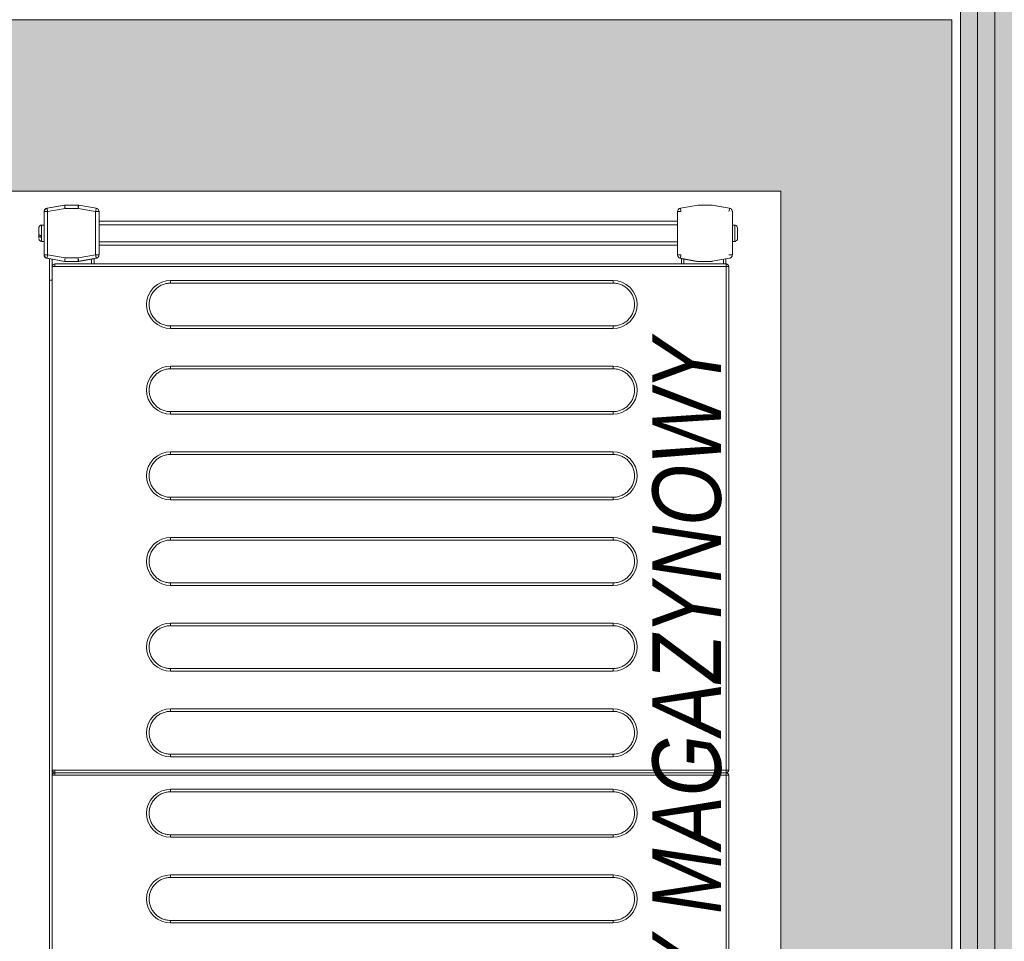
# Model space of a CAD drawing. Header units: millimetres. Extents: x -19278 to 18011, y -32369 to 41467.
# Tile 52 of 64: x -3901 to -3326, y 4108 to 4646. Entities that reach past the tile are written whole.
import ezdxf
from ezdxf.xclip import XClip

# ---------------------------------------------------------------- set-up
doc = ezdxf.new("R2010")
doc.units = ezdxf.units.MM
doc.header["$MEASUREMENT"] = 0
doc.header["$XCLIPFRAME"] = 0
doc.layers.add('2D - Rysunki i Obrazki', color=7, linetype='Continuous')
doc.layers.add('PT.A.01_1_Ściany wewnętrzne', color=7, linetype='Continuous')
for name, color, linetype, lineweight in [('PT.A.01_1_Wnętrze - umeblowanie_Nr_pióra__101_Nr_pióra__252', 252, 'Continuous', 18), ('PT.A.01_1_Wnętrze - umeblowanie_Nr_pióra__1_Nr_pióra__7', 7, 'Continuous', 18), ('PT.A.01_1_Wnętrze - umeblowanie_Nr_pióra__201_Nr_pióra__7', 7, 'Continuous', 18), ('PT.A.01_1_Ściany wewnętrzne_Nr_pióra__1_Nr_pióra__7', 7, 'Continuous', 18), ('PT.A.01_1_Ściany wewnętrzne_Nr_pióra__41_Nr_pióra__7', 7, 'Continuous', 18)]:
    doc.layers.add(name, color=color, linetype=linetype, lineweight=lineweight)
doc.layers.add('PT.A.01_1_Ściany wewnętrzne_Nr_pióra__70_Nr_pióra__3', color=7, linetype='Continuous', lineweight=18, true_color=0x00bfbf)
doc.styles.add('GENERATED_STYLE_6', font='txt')

# ---------------------------------------------------------------- blocks, each defined once
blk = doc.blocks.new('Rysunek_1_1', base_point=(2114.36, 3072.6))
at = {"layer": 'PT.A.01_1_Wnętrze - umeblowanie_Nr_pióra__101_Nr_pióra__252', "linetype": 'Continuous'}
for points in [[(-4456.37, 4545.51), (-3456.37, 4545.51), (-3356.37, 4645.51), (-4556.37, 4645.51)], [(-3456.37, 3145.51), (-3356.37, 3045.51), (-3356.37, 4645.51), (-3456.37, 4545.51)]]:
    blk.add_hatch(color=256, dxfattribs=at).paths.add_polyline_path(points)
at = {"layer": 'PT.A.01_1_Ściany wewnętrzne', "linetype": 'Continuous', "lineweight": 0, "true_color": 0xffffff}
for points in [[(-3351.37, 4662.18), (-3351.37, 3029.51), (-3341.37, 3029.51), (-3341.37, 4662.18)], [(-3341.37, 4662.18), (-3341.37, 3029.51), (-3331.37, 3029.51), (-3331.37, 4662.18)], [(-3271.37, 3029.51), (-3271.37, 4662.18), (-3331.37, 4662.18), (-3331.37, 3029.51)]]:
    blk.add_hatch(color=7, dxfattribs=at).paths.add_polyline_path(points)
at = {"layer": 'PT.A.01_1_Wnętrze - umeblowanie_Nr_pióra__201_Nr_pióra__7', "linetype": 'Continuous'}
for p, q in [((-3884.95, 4535.61), (-3874.6, 4537.44)), ((-3884.95, 4535.61), (-3874.6, 4537.44)), ((-3884.86, 4535.61), (-3874.51, 4537.44)), ((-3884.86, 4535.61), (-3874.51, 4537.44)), ((-3874.6, 4537.44), (-3866.6, 4537.44)), ((-3874.6, 4537.44), (-3866.6, 4537.44)), ((-3874.51, 4537.44), (-3866.69, 4537.44)), ((-3874.51, 4537.44), (-3866.69, 4537.44)), ((-3866.69, 4537.44), (-3866.69, 4535.44)), ((-3866.69, 4537.44), (-3866.69, 4535.44)), ((-3866.6, 4537.44), (-3866.59, 4537.43)), ((-3866.6, 4537.44), (-3866.59, 4537.43)), ((-3866.34, 4537.41), (-3856.17, 4535.61)), ((-3866.34, 4537.41), (-3856.17, 4535.61)), ((-3514.95, 4535.61), (-3504.6, 4537.44)), ((-3504.6, 4537.44), (-3514.95, 4535.61)), ((-3514.95, 4535.61), (-3504.6, 4537.44)), ((-3504.6, 4537.44), (-3514.95, 4535.61)), ((-3504.6, 4537.44), (-3496.78, 4537.44)), ((-3496.6, 4537.44), (-3504.6, 4537.44)), ((-3504.6, 4537.44), (-3496.78, 4537.44)), ((-3496.6, 4537.44), (-3504.6, 4537.44)), ((-3486.25, 4535.61), (-3496.6, 4537.44)), ((-3486.25, 4535.61), (-3496.6, 4537.44)), ((-3496.43, 4537.41), (-3486.25, 4535.61)), ((-3496.43, 4537.41), (-3486.25, 4535.61)), ((-3886.6, 4508.4), (-3886.6, 4533.64)), ((-3886.6, 4508.4), (-3886.6, 4533.64)), ((-3886.51, 4533.64), (-3884.51, 4533.64)), ((-3886.51, 4508.4), (-3886.51, 4533.64)), ((-3886.51, 4533.64), (-3884.51, 4533.64)), ((-3886.51, 4508.4), (-3886.51, 4533.64)), ((-3884.51, 4533.64), (-3874.34, 4535.44)), ((-3884.51, 4533.64), (-3874.34, 4535.44)), ((-3884.51, 4508.4), (-3884.51, 4533.64)), ((-3884.51, 4508.4), (-3884.51, 4533.64)), ((-3874.34, 4535.44), (-3866.69, 4535.44)), ((-3874.34, 4535.44), (-3866.69, 4535.44)), ((-3866.69, 4535.44), (-3856.51, 4533.64)), ((-3866.69, 4535.44), (-3856.51, 4533.64)), ((-3856.51, 4533.64), (-3856.51, 4508.4)), ((-3856.51, 4533.64), (-3854.51, 4533.64)), ((-3856.51, 4533.64), (-3856.51, 4508.4)), ((-3856.51, 4533.64), (-3854.51, 4533.64)), ((-3854.51, 4533.64), (-3854.51, 4508.4)), ((-3854.51, 4533.64), (-3854.51, 4508.4)), ((-3516.6, 4533.64), (-3514.6, 4533.64)), ((-3516.6, 4508.4), (-3516.6, 4533.64)), ((-3516.6, 4533.64), (-3514.6, 4533.64)), ((-3516.6, 4508.4), (-3516.6, 4533.64)), ((-3484.6, 4533.64), (-3484.6, 4508.4)), ((-3484.6, 4533.64), (-3484.6, 4508.4)), ((-3854.51, 4528.02), (-3516.6, 4528.02)), ((-3854.51, 4528.02), (-3516.6, 4528.02)), ((-3854.51, 4526.02), (-3516.6, 4526.02)), ((-3889.6, 4520.18), (-3889.6, 4519.25)), ((-3889.6, 4520.18), (-3889.6, 4519.25)), ((-3888.1, 4525.77), (-3886.6, 4525.77)), ((-3888.1, 4516.27), (-3888.1, 4525.77)), ((-3888.1, 4525.77), (-3886.6, 4525.77)), ((-3888.1, 4516.27), (-3888.1, 4525.77)), ((-3484.6, 4525.77), (-3483.1, 4525.77)), ((-3484.6, 4525.77), (-3483.1, 4525.77)), ((-3483.1, 4525.77), (-3483.1, 4516.27)), ((-3483.1, 4525.77), (-3483.1, 4516.27)), ((-3482.8, 4525.74), (-3482.8, 4525.7)), ((-3482.8, 4525.74), (-3482.8, 4525.7)), ((-3888.4, 4518.68), (-3888.4, 4519.79)), ((-3888.4, 4518.68), (-3888.4, 4519.79)), ((-3886.6, 4516.27), (-3888.1, 4516.27)), ((-3886.6, 4516.27), (-3888.1, 4516.27)), ((-3854.51, 4516.02), (-3516.6, 4516.02)), ((-3483.1, 4516.27), (-3484.6, 4516.27)), ((-3483.1, 4516.27), (-3484.6, 4516.27)), ((-3482.8, 4516.34), (-3482.8, 4516.3)), ((-3482.8, 4516.34), (-3482.8, 4516.3)), ((-3854.51, 4514.02), (-3516.6, 4514.02)), ((-3854.51, 4514.02), (-3516.6, 4514.02)), ((-3884.51, 4508.4), (-3886.51, 4508.4)), ((-3884.51, 4508.4), (-3886.51, 4508.4)), ((-3874.6, 4504.6), (-3884.95, 4506.43)), ((-3874.6, 4504.6), (-3884.95, 4506.43)), ((-3874.51, 4504.6), (-3884.86, 4506.43)), ((-3874.51, 4504.6), (-3884.86, 4506.43)), ((-3874.34, 4506.6), (-3884.51, 4508.4)), ((-3874.34, 4506.6), (-3884.51, 4508.4)), ((-3883.35, 4493.6), (-3883.35, 4506.15)), ((-3883.35, 4493.6), (-3883.35, 4506.15)), ((-3881.85, 4493.6), (-3881.85, 4505.88)), ((-3881.85, 4493.6), (-3881.85, 4505.88)), ((-3880.25, 4503.1), (-3488.25, 4503.1)), ((-3880.25, 4501.6), (-3880.25, 4503.1)), ((-3880.25, 4503.1), (-3488.25, 4503.1)), ((-3880.25, 4501.6), (-3880.25, 4503.1)), ((-3874.51, 4504.6), (-3874.6, 4504.6)), ((-3874.51, 4504.6), (-3874.6, 4504.6)), ((-3866.69, 4504.6), (-3874.51, 4504.6)), ((-3866.69, 4504.6), (-3874.51, 4504.6)), ((-3866.69, 4506.6), (-3874.34, 4506.6)), ((-3866.69, 4506.6), (-3874.34, 4506.6)), ((-3856.51, 4508.4), (-3866.69, 4506.6)), ((-3856.51, 4508.4), (-3866.69, 4506.6)), ((-3866.69, 4506.6), (-3866.69, 4504.6)), ((-3866.69, 4506.6), (-3866.69, 4504.6)), ((-3866.6, 4504.6), (-3866.69, 4504.6)), ((-3866.6, 4504.6), (-3866.69, 4504.6)), ((-3866.59, 4504.61), (-3866.6, 4504.6)), ((-3866.59, 4504.61), (-3866.6, 4504.6)), ((-3866.6, 4504.6), (-3866.35, 4504.6)), ((-3866.6, 4504.6), (-3866.35, 4504.6)), ((-3866.35, 4504.6), (-3858.85, 4505.93)), ((-3866.35, 4504.6), (-3858.85, 4505.93)), ((-3856.17, 4506.43), (-3866.34, 4504.63)), ((-3856.17, 4506.43), (-3866.34, 4504.63)), ((-3858.85, 4503.1), (-3858.85, 4505.93)), ((-3858.85, 4503.1), (-3858.85, 4505.93)), ((-3857.35, 4503.1), (-3857.35, 4506.19)), ((-3857.35, 4503.1), (-3857.35, 4506.19)), ((-3854.51, 4508.4), (-3856.51, 4508.4)), ((-3854.51, 4508.4), (-3856.51, 4508.4)), ((-3514.6, 4508.4), (-3516.6, 4508.4)), ((-3514.6, 4508.4), (-3516.6, 4508.4)), ((-3504.6, 4504.6), (-3514.95, 4506.43)), ((-3504.6, 4504.6), (-3514.95, 4506.43)), ((-3514.35, 4503.1), (-3514.35, 4506.19)), ((-3514.35, 4503.1), (-3514.35, 4506.19)), ((-3512.85, 4505.93), (-3505.35, 4504.6)), ((-3512.85, 4503.1), (-3512.85, 4505.93)), ((-3512.85, 4505.93), (-3505.35, 4504.6)), ((-3512.85, 4503.1), (-3512.85, 4505.93)), ((-3505.35, 4504.6), (-3504.6, 4504.6)), ((-3505.35, 4504.6), (-3504.6, 4504.6)), ((-3496.78, 4504.6), (-3504.6, 4504.6)), ((-3496.78, 4504.6), (-3504.6, 4504.6)), ((-3496.78, 4504.6), (-3496.6, 4504.6)), ((-3496.78, 4504.6), (-3496.6, 4504.6)), ((-3496.6, 4504.6), (-3496.43, 4504.63)), ((-3496.6, 4504.6), (-3496.43, 4504.63)), ((-3486.25, 4506.43), (-3496.43, 4504.63)), ((-3486.25, 4506.43), (-3496.43, 4504.63)), ((-3489.85, 4503.1), (-3489.85, 4505.79)), ((-3489.85, 4503.1), (-3489.85, 4505.79)), ((-3488.35, 4503.1), (-3488.35, 4506.06)), ((-3488.35, 4503.1), (-3488.35, 4506.06)), ((-3488.25, 4503.1), (-3488.25, 4501.6)), ((-3488.25, 4503.1), (-3488.25, 4501.6)), ((-3484.6, 4508.4), (-3486.6, 4508.4)), ((-3881.75, 4501.6), (-3881.72, 4501.6)), ((-3881.75, 4501.6), (-3881.72, 4501.6)), ((-3881.72, 4501.6), (-3880.25, 4501.6)), ((-3881.72, 4501.6), (-3880.25, 4501.6)), ((-3880.25, 4501.6), (-3488.25, 4501.6)), ((-3880.25, 4501.6), (-3488.25, 4501.6)), ((-3488.25, 4501.6), (-3488.25, 4207.6)), ((-3487.19, 4501.6), (-3488.25, 4501.6)), ((-3488.25, 4501.6), (-3488.25, 4207.6)), ((-3487.19, 4501.6), (-3488.25, 4501.6)), ((-3486.75, 4501.6), (-3487.19, 4501.6)), ((-3486.75, 4501.6), (-3487.19, 4501.6)), ((-3486.75, 4501.6), (-3486.75, 4207.6)), ((-3486.75, 4501.6), (-3486.75, 4207.6)), ((-3881.85, 4493.6), (-3883.35, 4493.6)), ((-3883.35, 4493.6), (-3883.35, 3621.6)), ((-3881.85, 4493.6), (-3883.35, 4493.6)), ((-3881.75, 4493.6), (-3881.85, 4493.6)), ((-3881.85, 4493.6), (-3881.85, 3621.6)), ((-3881.75, 4493.6), (-3881.85, 4493.6)), ((-3554.25, 4493.4), (-3812.75, 4493.4)), ((-3812.75, 4493.4), (-3812.75, 4491.9)), ((-3554.25, 4493.4), (-3812.75, 4493.4)), ((-3812.75, 4493.4), (-3812.75, 4491.9)), ((-3554.25, 4491.9), (-3812.75, 4491.9)), ((-3554.25, 4491.9), (-3812.75, 4491.9)), ((-3554.25, 4493.4), (-3554.25, 4491.9)), ((-3554.25, 4493.4), (-3554.25, 4491.9)), ((-3812.75, 4466.9), (-3554.25, 4466.9)), ((-3812.75, 4466.9), (-3812.75, 4465.4)), ((-3812.75, 4466.9), (-3554.25, 4466.9)), ((-3812.75, 4466.9), (-3812.75, 4465.4)), ((-3812.75, 4465.4), (-3554.25, 4465.4)), ((-3812.75, 4465.4), (-3554.25, 4465.4)), ((-3554.25, 4465.4), (-3554.25, 4466.9)), ((-3554.25, 4465.4), (-3554.25, 4466.9)), ((-3554.25, 4443.4), (-3812.75, 4443.4)), ((-3812.75, 4443.4), (-3812.75, 4441.9)), ((-3554.25, 4443.4), (-3812.75, 4443.4)), ((-3812.75, 4443.4), (-3812.75, 4441.9)), ((-3554.25, 4441.9), (-3812.75, 4441.9)), ((-3554.25, 4441.9), (-3812.75, 4441.9)), ((-3554.25, 4443.4), (-3554.25, 4441.9)), ((-3554.25, 4443.4), (-3554.25, 4441.9)), ((-3812.75, 4416.9), (-3554.25, 4416.9)), ((-3812.75, 4416.9), (-3812.75, 4415.4)), ((-3812.75, 4416.9), (-3554.25, 4416.9)), ((-3812.75, 4416.9), (-3812.75, 4415.4)), ((-3554.25, 4415.4), (-3554.25, 4416.9)), ((-3554.25, 4415.4), (-3554.25, 4416.9)), ((-3812.75, 4415.4), (-3554.25, 4415.4)), ((-3812.75, 4415.4), (-3554.25, 4415.4)), ((-3554.25, 4393.4), (-3812.75, 4393.4)), ((-3812.75, 4393.4), (-3812.75, 4391.9)), ((-3554.25, 4393.4), (-3812.75, 4393.4)), ((-3812.75, 4393.4), (-3812.75, 4391.9)), ((-3554.25, 4391.9), (-3812.75, 4391.9)), ((-3554.25, 4391.9), (-3812.75, 4391.9)), ((-3554.25, 4393.4), (-3554.25, 4391.9)), ((-3554.25, 4393.4), (-3554.25, 4391.9)), ((-3812.75, 4366.9), (-3554.25, 4366.9)), ((-3812.75, 4366.9), (-3812.75, 4365.4)), ((-3812.75, 4366.9), (-3554.25, 4366.9)), ((-3812.75, 4366.9), (-3812.75, 4365.4)), ((-3812.75, 4365.4), (-3554.25, 4365.4)), ((-3812.75, 4365.4), (-3554.25, 4365.4)), ((-3554.25, 4365.4), (-3554.25, 4366.9)), ((-3554.25, 4365.4), (-3554.25, 4366.9)), ((-3554.25, 4343.4), (-3812.75, 4343.4)), ((-3812.75, 4343.4), (-3812.75, 4341.9)), ((-3554.25, 4343.4), (-3812.75, 4343.4)), ((-3812.75, 4343.4), (-3812.75, 4341.9)), ((-3554.25, 4341.9), (-3812.75, 4341.9)), ((-3554.25, 4341.9), (-3812.75, 4341.9)), ((-3554.25, 4343.4), (-3554.25, 4341.9)), ((-3554.25, 4343.4), (-3554.25, 4341.9)), ((-3812.75, 4316.9), (-3554.25, 4316.9)), ((-3812.75, 4316.9), (-3812.75, 4315.4)), ((-3812.75, 4316.9), (-3554.25, 4316.9)), ((-3812.75, 4316.9), (-3812.75, 4315.4)), ((-3812.75, 4315.4), (-3554.25, 4315.4)), ((-3812.75, 4315.4), (-3554.25, 4315.4)), ((-3554.25, 4315.4), (-3554.25, 4316.9)), ((-3554.25, 4315.4), (-3554.25, 4316.9)), ((-3554.25, 4293.4), (-3812.75, 4293.4)), ((-3812.75, 4293.4), (-3812.75, 4291.9)), ((-3554.25, 4293.4), (-3812.75, 4293.4)), ((-3812.75, 4293.4), (-3812.75, 4291.9)), ((-3554.25, 4291.9), (-3812.75, 4291.9)), ((-3554.25, 4291.9), (-3812.75, 4291.9)), ((-3554.25, 4293.4), (-3554.25, 4291.9)), ((-3554.25, 4293.4), (-3554.25, 4291.9)), ((-3812.75, 4266.9), (-3554.25, 4266.9)), ((-3812.75, 4266.9), (-3812.75, 4265.4)), ((-3812.75, 4266.9), (-3554.25, 4266.9)), ((-3812.75, 4266.9), (-3812.75, 4265.4)), ((-3812.75, 4265.4), (-3554.25, 4265.4)), ((-3812.75, 4265.4), (-3554.25, 4265.4)), ((-3554.25, 4265.4), (-3554.25, 4266.9)), ((-3554.25, 4265.4), (-3554.25, 4266.9)), ((-3554.25, 4243.4), (-3812.75, 4243.4)), ((-3812.75, 4243.4), (-3812.75, 4241.9)), ((-3554.25, 4243.4), (-3812.75, 4243.4)), ((-3812.75, 4243.4), (-3812.75, 4241.9)), ((-3554.25, 4241.9), (-3812.75, 4241.9)), ((-3554.25, 4241.9), (-3812.75, 4241.9)), ((-3554.25, 4243.4), (-3554.25, 4241.9)), ((-3554.25, 4243.4), (-3554.25, 4241.9)), ((-3812.75, 4216.9), (-3554.25, 4216.9)), ((-3812.75, 4216.9), (-3812.75, 4215.4)), ((-3812.75, 4216.9), (-3554.25, 4216.9)), ((-3812.75, 4216.9), (-3812.75, 4215.4)), ((-3812.75, 4215.4), (-3554.25, 4215.4)), ((-3812.75, 4215.4), (-3554.25, 4215.4)), ((-3554.25, 4215.4), (-3554.25, 4216.9)), ((-3554.25, 4215.4), (-3554.25, 4216.9)), ((-3881.72, 4207.6), (-3881.75, 4207.6)), ((-3881.72, 4207.6), (-3881.75, 4207.6)), ((-3881.75, 4204.6), (-3881.72, 4204.6)), ((-3881.75, 4204.6), (-3881.72, 4204.6)), ((-3880.25, 4207.6), (-3881.72, 4207.6)), ((-3880.25, 4207.6), (-3881.72, 4207.6)), ((-3881.72, 4204.6), (-3880.25, 4204.6)), ((-3881.72, 4204.6), (-3880.25, 4204.6)), ((-3880.25, 4206.1), (-3880.25, 4207.6)), ((-3488.25, 4207.6), (-3880.25, 4207.6)), ((-3880.25, 4206.1), (-3880.25, 4207.6)), ((-3488.25, 4207.6), (-3880.25, 4207.6)), ((-3880.25, 4206.1), (-3488.25, 4206.1)), ((-3880.25, 4204.6), (-3880.25, 4206.1)), ((-3880.25, 4206.1), (-3488.25, 4206.1)), ((-3880.25, 4204.6), (-3880.25, 4206.1)), ((-3880.25, 4204.6), (-3488.25, 4204.6)), ((-3880.25, 4204.6), (-3488.25, 4204.6)), ((-3488.25, 4207.6), (-3488.25, 4206.1)), ((-3488.25, 4207.6), (-3487.19, 4207.6)), ((-3488.25, 4207.6), (-3488.25, 4206.1)), ((-3488.25, 4207.6), (-3487.19, 4207.6)), ((-3488.25, 4206.1), (-3488.25, 4204.6)), ((-3488.25, 4206.1), (-3488.25, 4204.6)), ((-3488.25, 4204.6), (-3488.25, 3910.6)), ((-3487.19, 4204.6), (-3488.25, 4204.6)), ((-3488.25, 4204.6), (-3488.25, 3910.6)), ((-3487.19, 4204.6), (-3488.25, 4204.6)), ((-3487.19, 4207.6), (-3486.75, 4207.6)), ((-3487.19, 4207.6), (-3486.75, 4207.6)), ((-3486.75, 4204.6), (-3487.19, 4204.6)), ((-3486.75, 4204.6), (-3487.19, 4204.6)), ((-3486.75, 4204.6), (-3486.75, 3910.6)), ((-3486.75, 4204.6), (-3486.75, 3910.6)), ((-3554.25, 4196.4), (-3812.75, 4196.4)), ((-3812.75, 4196.4), (-3812.75, 4194.9)), ((-3554.25, 4196.4), (-3812.75, 4196.4)), ((-3812.75, 4196.4), (-3812.75, 4194.9)), ((-3554.25, 4194.9), (-3812.75, 4194.9)), ((-3554.25, 4194.9), (-3812.75, 4194.9)), ((-3554.25, 4196.4), (-3554.25, 4194.9)), ((-3554.25, 4196.4), (-3554.25, 4194.9)), ((-3812.75, 4169.9), (-3554.25, 4169.9)), ((-3812.75, 4169.9), (-3812.75, 4168.4)), ((-3812.75, 4169.9), (-3554.25, 4169.9)), ((-3812.75, 4169.9), (-3812.75, 4168.4)), ((-3554.25, 4168.4), (-3554.25, 4169.9)), ((-3554.25, 4168.4), (-3554.25, 4169.9)), ((-3812.75, 4168.4), (-3554.25, 4168.4)), ((-3812.75, 4168.4), (-3554.25, 4168.4)), ((-3554.25, 4146.4), (-3812.75, 4146.4)), ((-3812.75, 4146.4), (-3812.75, 4144.9)), ((-3554.25, 4146.4), (-3812.75, 4146.4)), ((-3812.75, 4146.4), (-3812.75, 4144.9)), ((-3554.25, 4146.4), (-3554.25, 4144.9)), ((-3554.25, 4146.4), (-3554.25, 4144.9)), ((-3554.25, 4144.9), (-3812.75, 4144.9)), ((-3554.25, 4144.9), (-3812.75, 4144.9)), ((-3812.75, 4119.9), (-3554.25, 4119.9)), ((-3812.75, 4119.9), (-3812.75, 4118.4)), ((-3812.75, 4119.9), (-3554.25, 4119.9)), ((-3812.75, 4119.9), (-3812.75, 4118.4)), ((-3812.75, 4118.4), (-3554.25, 4118.4)), ((-3812.75, 4118.4), (-3554.25, 4118.4)), ((-3554.25, 4118.4), (-3554.25, 4119.9)), ((-3554.25, 4118.4), (-3554.25, 4119.9))]:
    blk.add_line(p, q, dxfattribs=at)
at = {"layer": 'PT.A.01_1_Wnętrze - umeblowanie_Nr_pióra__201_Nr_pióra__7', "linetype": 'Continuous', "flags": 128}
for points in [[(-3874.51, 4537.44), (-3874.5, 4537.32), (-3874.49, 4537.17), (-3874.47, 4536.97), (-3874.45, 4536.72), (-3874.43, 4536.44), (-3874.4, 4536.12), (-3874.37, 4535.78), (-3874.34, 4535.44)], [(-3874.51, 4537.44), (-3874.5, 4537.32), (-3874.49, 4537.17), (-3874.47, 4536.97), (-3874.45, 4536.72), (-3874.43, 4536.44), (-3874.4, 4536.12), (-3874.37, 4535.78), (-3874.34, 4535.44)], [(-3866.69, 4535.44), (-3866.62, 4535.82), (-3866.56, 4536.19), (-3866.5, 4536.53), (-3866.44, 4536.83), (-3866.4, 4537.07), (-3866.37, 4537.26), (-3866.34, 4537.41)], [(-3866.69, 4535.44), (-3866.62, 4535.82), (-3866.56, 4536.19), (-3866.5, 4536.53), (-3866.44, 4536.83), (-3866.4, 4537.07), (-3866.37, 4537.26), (-3866.34, 4537.41)], [(-3884.51, 4533.64), (-3884.58, 4534.03), (-3884.65, 4534.4), (-3884.71, 4534.74), (-3884.76, 4535.03), (-3884.8, 4535.28), (-3884.84, 4535.46), (-3884.86, 4535.61)], [(-3884.51, 4533.64), (-3884.58, 4534.03), (-3884.65, 4534.4), (-3884.71, 4534.74), (-3884.76, 4535.03), (-3884.8, 4535.28), (-3884.84, 4535.46), (-3884.86, 4535.61)], [(-3856.17, 4535.57), (-3856.19, 4535.46), (-3856.23, 4535.28), (-3856.27, 4535.03), (-3856.32, 4534.74), (-3856.38, 4534.4), (-3856.45, 4534.03), (-3856.51, 4533.64)], [(-3856.17, 4535.57), (-3856.19, 4535.46), (-3856.23, 4535.28), (-3856.27, 4535.03), (-3856.32, 4534.74), (-3856.38, 4534.4), (-3856.45, 4534.03), (-3856.51, 4533.64)], [(-3514.6, 4533.64), (-3514.67, 4534.03), (-3514.73, 4534.4), (-3514.79, 4534.74), (-3514.85, 4535.03), (-3514.89, 4535.28), (-3514.92, 4535.46), (-3514.95, 4535.61)], [(-3486.26, 4535.57), (-3486.28, 4535.46), (-3486.31, 4535.28), (-3486.36, 4535.03), (-3486.41, 4534.74), (-3486.47, 4534.4), (-3486.53, 4534.03), (-3486.6, 4533.64)], [(-3889.6, 4520.36), (-3889.6, 4521.44), (-3889.6, 4522.54), (-3889.6, 4523.45), (-3889.6, 4524.02), (-3889.6, 4524.27), (-3889.6, 4524.24)], [(-3889.6, 4520.36), (-3889.6, 4521.44), (-3889.6, 4522.54), (-3889.6, 4523.45), (-3889.6, 4524.02), (-3889.6, 4524.27), (-3889.6, 4524.24)], [(-3888.4, 4519.79), (-3888.87, 4519.86), (-3889.25, 4519.98), (-3889.5, 4520.15), (-3889.6, 4520.36)], [(-3888.4, 4519.79), (-3888.87, 4519.86), (-3889.25, 4519.98), (-3889.5, 4520.15), (-3889.6, 4520.36)], [(-3482.8, 4525.7), (-3482.33, 4525.52), (-3481.95, 4525.19), (-3481.7, 4524.76), (-3481.6, 4524.21)], [(-3482.8, 4525.7), (-3482.33, 4525.52), (-3481.95, 4525.19), (-3481.7, 4524.76), (-3481.6, 4524.21)], [(-3481.6, 4524.21), (-3481.6, 4523.84), (-3481.6, 4523.1), (-3481.6, 4522.09), (-3481.6, 4521.02), (-3481.6, 4519.95), (-3481.6, 4518.95), (-3481.6, 4518.2), (-3481.6, 4517.83)], [(-3481.6, 4524.21), (-3481.6, 4523.84), (-3481.6, 4523.1), (-3481.6, 4522.09), (-3481.6, 4521.02), (-3481.6, 4519.95), (-3481.6, 4518.95), (-3481.6, 4518.2), (-3481.6, 4517.83)], [(-3889.6, 4518.22), (-3889.6, 4518.45), (-3889.6, 4519.25)], [(-3889.6, 4519.25), (-3889.52, 4519.05), (-3889.27, 4518.88), (-3888.88, 4518.75), (-3888.4, 4518.68)], [(-3889.6, 4518.22), (-3889.6, 4518.45), (-3889.6, 4519.25)], [(-3889.6, 4519.25), (-3889.52, 4519.05), (-3889.27, 4518.88), (-3888.88, 4518.75), (-3888.4, 4518.68)], [(-3481.6, 4517.83), (-3481.69, 4517.32), (-3481.94, 4516.87), (-3482.32, 4516.53), (-3482.8, 4516.34)], [(-3481.6, 4517.83), (-3481.69, 4517.32), (-3481.94, 4516.87), (-3482.32, 4516.53), (-3482.8, 4516.34)], [(-3884.85, 4506.47), (-3884.84, 4506.58), (-3884.8, 4506.76), (-3884.76, 4507.01), (-3884.71, 4507.3), (-3884.65, 4507.64), (-3884.58, 4508.01), (-3884.51, 4508.4)], [(-3884.85, 4506.47), (-3884.84, 4506.58), (-3884.8, 4506.76), (-3884.76, 4507.01), (-3884.71, 4507.3), (-3884.65, 4507.64), (-3884.58, 4508.01), (-3884.51, 4508.4)], [(-3881.68, 4501.91), (-3881.59, 4502.2), (-3881.44, 4502.47), (-3881.25, 4502.69), (-3880.78, 4503.01), (-3880.23, 4503.1)], [(-3881.68, 4501.91), (-3881.59, 4502.2), (-3881.44, 4502.47), (-3881.25, 4502.69), (-3880.78, 4503.01), (-3880.23, 4503.1)], [(-3874.34, 4506.6), (-3874.37, 4506.21), (-3874.41, 4505.84), (-3874.44, 4505.49), (-3874.46, 4505.19), (-3874.48, 4504.94), (-3874.5, 4504.76), (-3874.51, 4504.6)], [(-3874.34, 4506.6), (-3874.37, 4506.21), (-3874.41, 4505.84), (-3874.44, 4505.49), (-3874.46, 4505.19), (-3874.48, 4504.94), (-3874.5, 4504.76), (-3874.51, 4504.6)], [(-3866.35, 4504.67), (-3866.37, 4504.78), (-3866.4, 4504.97), (-3866.44, 4505.21), (-3866.5, 4505.51), (-3866.56, 4505.85), (-3866.62, 4506.22), (-3866.69, 4506.6)], [(-3866.35, 4504.67), (-3866.37, 4504.78), (-3866.4, 4504.97), (-3866.44, 4505.21), (-3866.5, 4505.51), (-3866.56, 4505.85), (-3866.62, 4506.22), (-3866.69, 4506.6)], [(-3858.85, 4505.93), (-3858.56, 4505.98), (-3858.28, 4506.03), (-3858.02, 4506.07), (-3857.79, 4506.11), (-3857.6, 4506.15), (-3857.47, 4506.17), (-3857.35, 4506.19)], [(-3858.85, 4505.93), (-3858.56, 4505.98), (-3858.28, 4506.03), (-3858.02, 4506.07), (-3857.79, 4506.11), (-3857.6, 4506.15), (-3857.47, 4506.17), (-3857.35, 4506.19)], [(-3856.51, 4508.4), (-3856.45, 4508.01), (-3856.38, 4507.64), (-3856.32, 4507.3), (-3856.27, 4507.01), (-3856.23, 4506.76), (-3856.19, 4506.58), (-3856.17, 4506.43)], [(-3856.51, 4508.4), (-3856.45, 4508.01), (-3856.38, 4507.64), (-3856.32, 4507.3), (-3856.27, 4507.01), (-3856.23, 4506.76), (-3856.19, 4506.58), (-3856.17, 4506.43)], [(-3514.94, 4506.47), (-3514.92, 4506.58), (-3514.89, 4506.76), (-3514.85, 4507.01), (-3514.79, 4507.3), (-3514.73, 4507.64), (-3514.67, 4508.01), (-3514.6, 4508.4)], [(-3514.94, 4506.47), (-3514.92, 4506.58), (-3514.89, 4506.76), (-3514.85, 4507.01), (-3514.79, 4507.3), (-3514.73, 4507.64), (-3514.67, 4508.01), (-3514.6, 4508.4)], [(-3514.35, 4506.19), (-3514.24, 4506.17), (-3514.1, 4506.15), (-3513.91, 4506.11), (-3513.69, 4506.07), (-3513.43, 4506.03), (-3513.14, 4505.98), (-3512.85, 4505.93)], [(-3514.35, 4506.19), (-3514.24, 4506.17), (-3514.1, 4506.15), (-3513.91, 4506.11), (-3513.69, 4506.07), (-3513.43, 4506.03), (-3513.14, 4505.98), (-3512.85, 4505.93)], [(-3881.72, 4501.6), (-3881.68, 4501.91)], [(-3881.72, 4501.6), (-3881.68, 4501.91)], [(-3812.75, 4493.4), (-3815.3, 4493.17), (-3817.91, 4492.42), (-3820.41, 4491.12), (-3822.65, 4489.3), (-3824.47, 4487.07), (-3825.77, 4484.56), (-3826.52, 4481.95), (-3826.75, 4479.4), (-3826.52, 4476.86), (-3825.77, 4474.25), (-3824.47, 4471.74), (-3822.65, 4469.5), (-3820.41, 4467.69), (-3817.91, 4466.39), (-3815.3, 4465.64), (-3812.75, 4465.4)], [(-3812.75, 4493.4), (-3815.3, 4493.17), (-3817.91, 4492.42), (-3820.41, 4491.12), (-3822.65, 4489.3), (-3824.47, 4487.07), (-3825.77, 4484.56), (-3826.52, 4481.95), (-3826.75, 4479.4), (-3826.52, 4476.86), (-3825.77, 4474.25), (-3824.47, 4471.74), (-3822.65, 4469.5), (-3820.41, 4467.69), (-3817.91, 4466.39), (-3815.3, 4465.64), (-3812.75, 4465.4)], [(-3554.25, 4465.4), (-3551.7, 4465.64), (-3549.1, 4466.39), (-3546.59, 4467.69), (-3544.35, 4469.5), (-3542.53, 4471.74), (-3541.23, 4474.25), (-3540.49, 4476.86), (-3540.25, 4479.4), (-3540.49, 4481.95), (-3541.23, 4484.56), (-3542.53, 4487.07), (-3544.35, 4489.3), (-3546.59, 4491.12), (-3549.1, 4492.42), (-3551.7, 4493.17), (-3554.25, 4493.4)], [(-3554.25, 4465.4), (-3551.7, 4465.64), (-3549.1, 4466.39), (-3546.59, 4467.69), (-3544.35, 4469.5), (-3542.53, 4471.74), (-3541.23, 4474.25), (-3540.49, 4476.86), (-3540.25, 4479.4), (-3540.49, 4481.95), (-3541.23, 4484.56), (-3542.53, 4487.07), (-3544.35, 4489.3), (-3546.59, 4491.12), (-3549.1, 4492.42), (-3551.7, 4493.17), (-3554.25, 4493.4)], [(-3812.75, 4443.4), (-3815.3, 4443.17), (-3817.91, 4442.42), (-3820.41, 4441.12), (-3822.65, 4439.3), (-3824.47, 4437.07), (-3825.77, 4434.56), (-3826.52, 4431.95), (-3826.75, 4429.4), (-3826.52, 4426.86), (-3825.77, 4424.25), (-3824.47, 4421.74), (-3822.65, 4419.5), (-3820.41, 4417.69), (-3817.91, 4416.39), (-3815.3, 4415.64), (-3812.75, 4415.4)], [(-3812.75, 4443.4), (-3815.3, 4443.17), (-3817.91, 4442.42), (-3820.41, 4441.12), (-3822.65, 4439.3), (-3824.47, 4437.07), (-3825.77, 4434.56), (-3826.52, 4431.95), (-3826.75, 4429.4), (-3826.52, 4426.86), (-3825.77, 4424.25), (-3824.47, 4421.74), (-3822.65, 4419.5), (-3820.41, 4417.69), (-3817.91, 4416.39), (-3815.3, 4415.64), (-3812.75, 4415.4)], [(-3554.25, 4415.4), (-3551.7, 4415.64), (-3549.1, 4416.39), (-3546.59, 4417.69), (-3544.35, 4419.5), (-3542.53, 4421.74), (-3541.23, 4424.25), (-3540.49, 4426.86), (-3540.25, 4429.4), (-3540.49, 4431.95), (-3541.23, 4434.56), (-3542.53, 4437.07), (-3544.35, 4439.3), (-3546.59, 4441.12), (-3549.1, 4442.42), (-3551.7, 4443.17), (-3554.25, 4443.4)], [(-3554.25, 4415.4), (-3551.7, 4415.64), (-3549.1, 4416.39), (-3546.59, 4417.69), (-3544.35, 4419.5), (-3542.53, 4421.74), (-3541.23, 4424.25), (-3540.49, 4426.86), (-3540.25, 4429.4), (-3540.49, 4431.95), (-3541.23, 4434.56), (-3542.53, 4437.07), (-3544.35, 4439.3), (-3546.59, 4441.12), (-3549.1, 4442.42), (-3551.7, 4443.17), (-3554.25, 4443.4)], [(-3812.75, 4393.4), (-3815.3, 4393.17), (-3817.91, 4392.42), (-3820.41, 4391.12), (-3822.65, 4389.3), (-3824.47, 4387.07), (-3825.77, 4384.56), (-3826.52, 4381.95), (-3826.75, 4379.4), (-3826.52, 4376.86), (-3825.77, 4374.25), (-3824.47, 4371.74), (-3822.65, 4369.5), (-3820.41, 4367.69), (-3817.91, 4366.39), (-3815.3, 4365.64), (-3812.75, 4365.4)], [(-3812.75, 4393.4), (-3815.3, 4393.17), (-3817.91, 4392.42), (-3820.41, 4391.12), (-3822.65, 4389.3), (-3824.47, 4387.07), (-3825.77, 4384.56), (-3826.52, 4381.95), (-3826.75, 4379.4), (-3826.52, 4376.86), (-3825.77, 4374.25), (-3824.47, 4371.74), (-3822.65, 4369.5), (-3820.41, 4367.69), (-3817.91, 4366.39), (-3815.3, 4365.64), (-3812.75, 4365.4)], [(-3554.25, 4365.4), (-3551.7, 4365.64), (-3549.1, 4366.39), (-3546.59, 4367.69), (-3544.35, 4369.5), (-3542.53, 4371.74), (-3541.23, 4374.25), (-3540.49, 4376.86), (-3540.25, 4379.4), (-3540.49, 4381.95), (-3541.23, 4384.56), (-3542.53, 4387.07), (-3544.35, 4389.3), (-3546.59, 4391.12), (-3549.1, 4392.42), (-3551.7, 4393.17), (-3554.25, 4393.4)], [(-3554.25, 4365.4), (-3551.7, 4365.64), (-3549.1, 4366.39), (-3546.59, 4367.69), (-3544.35, 4369.5), (-3542.53, 4371.74), (-3541.23, 4374.25), (-3540.49, 4376.86), (-3540.25, 4379.4), (-3540.49, 4381.95), (-3541.23, 4384.56), (-3542.53, 4387.07), (-3544.35, 4389.3), (-3546.59, 4391.12), (-3549.1, 4392.42), (-3551.7, 4393.17), (-3554.25, 4393.4)], [(-3812.75, 4343.4), (-3815.3, 4343.17), (-3817.91, 4342.42), (-3820.41, 4341.12), (-3822.65, 4339.3), (-3824.47, 4337.07), (-3825.77, 4334.56), (-3826.52, 4331.95), (-3826.75, 4329.4), (-3826.52, 4326.86), (-3825.77, 4324.25), (-3824.47, 4321.74), (-3822.65, 4319.5), (-3820.41, 4317.69), (-3817.91, 4316.39), (-3815.3, 4315.64), (-3812.75, 4315.4)], [(-3812.75, 4343.4), (-3815.3, 4343.17), (-3817.91, 4342.42), (-3820.41, 4341.12), (-3822.65, 4339.3), (-3824.47, 4337.07), (-3825.77, 4334.56), (-3826.52, 4331.95), (-3826.75, 4329.4), (-3826.52, 4326.86), (-3825.77, 4324.25), (-3824.47, 4321.74), (-3822.65, 4319.5), (-3820.41, 4317.69), (-3817.91, 4316.39), (-3815.3, 4315.64), (-3812.75, 4315.4)], [(-3554.25, 4315.4), (-3551.7, 4315.64), (-3549.1, 4316.39), (-3546.59, 4317.69), (-3544.35, 4319.5), (-3542.53, 4321.74), (-3541.23, 4324.25), (-3540.49, 4326.86), (-3540.25, 4329.4), (-3540.49, 4331.95), (-3541.23, 4334.56), (-3542.53, 4337.07), (-3544.35, 4339.3), (-3546.59, 4341.12), (-3549.1, 4342.42), (-3551.7, 4343.17), (-3554.25, 4343.4)], [(-3554.25, 4315.4), (-3551.7, 4315.64), (-3549.1, 4316.39), (-3546.59, 4317.69), (-3544.35, 4319.5), (-3542.53, 4321.74), (-3541.23, 4324.25), (-3540.49, 4326.86), (-3540.25, 4329.4), (-3540.49, 4331.95), (-3541.23, 4334.56), (-3542.53, 4337.07), (-3544.35, 4339.3), (-3546.59, 4341.12), (-3549.1, 4342.42), (-3551.7, 4343.17), (-3554.25, 4343.4)], [(-3812.75, 4293.4), (-3815.3, 4293.17), (-3817.91, 4292.42), (-3820.41, 4291.12), (-3822.65, 4289.3), (-3824.47, 4287.07), (-3825.77, 4284.56), (-3826.52, 4281.95), (-3826.75, 4279.4), (-3826.52, 4276.86), (-3825.77, 4274.25), (-3824.47, 4271.74), (-3822.65, 4269.5), (-3820.41, 4267.69), (-3817.91, 4266.39), (-3815.3, 4265.64), (-3812.75, 4265.4)], [(-3812.75, 4293.4), (-3815.3, 4293.17), (-3817.91, 4292.42), (-3820.41, 4291.12), (-3822.65, 4289.3), (-3824.47, 4287.07), (-3825.77, 4284.56), (-3826.52, 4281.95), (-3826.75, 4279.4), (-3826.52, 4276.86), (-3825.77, 4274.25), (-3824.47, 4271.74), (-3822.65, 4269.5), (-3820.41, 4267.69), (-3817.91, 4266.39), (-3815.3, 4265.64), (-3812.75, 4265.4)], [(-3554.25, 4265.4), (-3551.7, 4265.64), (-3549.1, 4266.39), (-3546.59, 4267.69), (-3544.35, 4269.5), (-3542.53, 4271.74), (-3541.23, 4274.25), (-3540.49, 4276.86), (-3540.25, 4279.4), (-3540.49, 4281.95), (-3541.23, 4284.56), (-3542.53, 4287.07), (-3544.35, 4289.3), (-3546.59, 4291.12), (-3549.1, 4292.42), (-3551.7, 4293.17), (-3554.25, 4293.4)], [(-3554.25, 4265.4), (-3551.7, 4265.64), (-3549.1, 4266.39), (-3546.59, 4267.69), (-3544.35, 4269.5), (-3542.53, 4271.74), (-3541.23, 4274.25), (-3540.49, 4276.86), (-3540.25, 4279.4), (-3540.49, 4281.95), (-3541.23, 4284.56), (-3542.53, 4287.07), (-3544.35, 4289.3), (-3546.59, 4291.12), (-3549.1, 4292.42), (-3551.7, 4293.17), (-3554.25, 4293.4)], [(-3812.75, 4243.4), (-3815.3, 4243.17), (-3817.91, 4242.42), (-3820.41, 4241.12), (-3822.65, 4239.3), (-3824.47, 4237.07), (-3825.77, 4234.56), (-3826.52, 4231.95), (-3826.75, 4229.4), (-3826.52, 4226.86), (-3825.77, 4224.25), (-3824.47, 4221.74), (-3822.65, 4219.5), (-3820.41, 4217.69), (-3817.91, 4216.39), (-3815.3, 4215.64), (-3812.75, 4215.4)], [(-3812.75, 4243.4), (-3815.3, 4243.17), (-3817.91, 4242.42), (-3820.41, 4241.12), (-3822.65, 4239.3), (-3824.47, 4237.07), (-3825.77, 4234.56), (-3826.52, 4231.95), (-3826.75, 4229.4), (-3826.52, 4226.86), (-3825.77, 4224.25), (-3824.47, 4221.74), (-3822.65, 4219.5), (-3820.41, 4217.69), (-3817.91, 4216.39), (-3815.3, 4215.64), (-3812.75, 4215.4)], [(-3554.25, 4215.4), (-3551.7, 4215.64), (-3549.1, 4216.39), (-3546.59, 4217.69), (-3544.35, 4219.5), (-3542.53, 4221.74), (-3541.23, 4224.25), (-3540.49, 4226.86), (-3540.25, 4229.4), (-3540.49, 4231.95), (-3541.23, 4234.56), (-3542.53, 4237.07), (-3544.35, 4239.3), (-3546.59, 4241.12), (-3549.1, 4242.42), (-3551.7, 4243.17), (-3554.25, 4243.4)], [(-3554.25, 4215.4), (-3551.7, 4215.64), (-3549.1, 4216.39), (-3546.59, 4217.69), (-3544.35, 4219.5), (-3542.53, 4221.74), (-3541.23, 4224.25), (-3540.49, 4226.86), (-3540.25, 4229.4), (-3540.49, 4231.95), (-3541.23, 4234.56), (-3542.53, 4237.07), (-3544.35, 4239.3), (-3546.59, 4241.12), (-3549.1, 4242.42), (-3551.7, 4243.17), (-3554.25, 4243.4)], [(-3881.68, 4207.3), (-3881.72, 4207.6)], [(-3881.68, 4207.3), (-3881.72, 4207.6)], [(-3881.72, 4204.6), (-3881.68, 4204.91)], [(-3881.72, 4204.6), (-3881.68, 4204.91)], [(-3880.23, 4206.1), (-3880.78, 4206.2), (-3881.25, 4206.52), (-3881.44, 4206.74), (-3881.59, 4207.01), (-3881.68, 4207.3)], [(-3880.23, 4206.1), (-3880.78, 4206.2), (-3881.25, 4206.52), (-3881.44, 4206.74), (-3881.59, 4207.01), (-3881.68, 4207.3)], [(-3881.68, 4204.91), (-3881.59, 4205.2), (-3881.44, 4205.47), (-3881.25, 4205.69), (-3880.78, 4206.01), (-3880.23, 4206.1)], [(-3881.68, 4204.91), (-3881.59, 4205.2), (-3881.44, 4205.47), (-3881.25, 4205.69), (-3880.78, 4206.01), (-3880.23, 4206.1)], [(-3812.75, 4196.4), (-3815.3, 4196.17), (-3817.91, 4195.42), (-3820.41, 4194.12), (-3822.65, 4192.3), (-3824.47, 4190.07), (-3825.77, 4187.56), (-3826.52, 4184.95), (-3826.75, 4182.4), (-3826.52, 4179.86), (-3825.77, 4177.25), (-3824.47, 4174.74), (-3822.65, 4172.5), (-3820.41, 4170.69), (-3817.91, 4169.39), (-3815.3, 4168.64), (-3812.75, 4168.4)], [(-3812.75, 4196.4), (-3815.3, 4196.17), (-3817.91, 4195.42), (-3820.41, 4194.12), (-3822.65, 4192.3), (-3824.47, 4190.07), (-3825.77, 4187.56), (-3826.52, 4184.95), (-3826.75, 4182.4), (-3826.52, 4179.86), (-3825.77, 4177.25), (-3824.47, 4174.74), (-3822.65, 4172.5), (-3820.41, 4170.69), (-3817.91, 4169.39), (-3815.3, 4168.64), (-3812.75, 4168.4)], [(-3554.25, 4168.4), (-3551.7, 4168.64), (-3549.1, 4169.39), (-3546.59, 4170.69), (-3544.35, 4172.5), (-3542.53, 4174.74), (-3541.23, 4177.25), (-3540.49, 4179.86), (-3540.25, 4182.4), (-3540.49, 4184.95), (-3541.23, 4187.56), (-3542.53, 4190.07), (-3544.35, 4192.3), (-3546.59, 4194.12), (-3549.1, 4195.42), (-3551.7, 4196.17), (-3554.25, 4196.4)], [(-3554.25, 4168.4), (-3551.7, 4168.64), (-3549.1, 4169.39), (-3546.59, 4170.69), (-3544.35, 4172.5), (-3542.53, 4174.74), (-3541.23, 4177.25), (-3540.49, 4179.86), (-3540.25, 4182.4), (-3540.49, 4184.95), (-3541.23, 4187.56), (-3542.53, 4190.07), (-3544.35, 4192.3), (-3546.59, 4194.12), (-3549.1, 4195.42), (-3551.7, 4196.17), (-3554.25, 4196.4)], [(-3812.75, 4146.4), (-3815.3, 4146.17), (-3817.91, 4145.42), (-3820.41, 4144.12), (-3822.65, 4142.3), (-3824.47, 4140.07), (-3825.77, 4137.56), (-3826.52, 4134.95), (-3826.75, 4132.4), (-3826.52, 4129.86), (-3825.77, 4127.25), (-3824.47, 4124.74), (-3822.65, 4122.5), (-3820.41, 4120.69), (-3817.91, 4119.39), (-3815.3, 4118.64), (-3812.75, 4118.4)], [(-3812.75, 4146.4), (-3815.3, 4146.17), (-3817.91, 4145.42), (-3820.41, 4144.12), (-3822.65, 4142.3), (-3824.47, 4140.07), (-3825.77, 4137.56), (-3826.52, 4134.95), (-3826.75, 4132.4), (-3826.52, 4129.86), (-3825.77, 4127.25), (-3824.47, 4124.74), (-3822.65, 4122.5), (-3820.41, 4120.69), (-3817.91, 4119.39), (-3815.3, 4118.64), (-3812.75, 4118.4)], [(-3554.25, 4118.4), (-3551.7, 4118.64), (-3549.1, 4119.39), (-3546.59, 4120.69), (-3544.35, 4122.5), (-3542.53, 4124.74), (-3541.23, 4127.25), (-3540.49, 4129.86), (-3540.25, 4132.4), (-3540.49, 4134.95), (-3541.23, 4137.56), (-3542.53, 4140.07), (-3544.35, 4142.3), (-3546.59, 4144.12), (-3549.1, 4145.42), (-3551.7, 4146.17), (-3554.25, 4146.4)], [(-3554.25, 4118.4), (-3551.7, 4118.64), (-3549.1, 4119.39), (-3546.59, 4120.69), (-3544.35, 4122.5), (-3542.53, 4124.74), (-3541.23, 4127.25), (-3540.49, 4129.86), (-3540.25, 4132.4), (-3540.49, 4134.95), (-3541.23, 4137.56), (-3542.53, 4140.07), (-3544.35, 4142.3), (-3546.59, 4144.12), (-3549.1, 4145.42), (-3551.7, 4146.17), (-3554.25, 4146.4)]]:
    blk.add_lwpolyline(points, dxfattribs=at)
at = {"layer": 'PT.A.01_1_Wnętrze - umeblowanie_Nr_pióra__201_Nr_pióra__7', "linetype": 'Continuous'}
for centre, radius, start, end in [((-3866.69, 4535.44), 2, 80, 90), ((-3866.69, 4535.44), 2, 80, 90), ((-3884.6, 4533.64), 2, 100, 180), ((-3884.6, 4533.64), 2, 100, 180), ((-3884.51, 4533.64), 2, 100, 180), ((-3884.51, 4533.64), 2, 100, 180), ((-3856.51, 4533.64), 2, 0, 80), ((-3856.51, 4533.64), 2, 0, 80), ((-3514.6, 4533.64), 2, 100, 180), ((-3514.6, 4533.64), 2, 100, 180), ((-3486.6, 4533.64), 2, 0, 80), ((-3486.6, 4533.64), 2, 360, 80), ((-3486.6, 4533.64), 2, 0, 80), ((-3486.6, 4533.64), 2, 360, 80), ((-3888.1, 4524.27), 1.5, 90, 180), ((-3888.1, 4524.27), 1.5, 90, 180), ((-3483.1, 4524.27), 1.5, 78.46304, 90), ((-3483.1, 4524.27), 1.5, 78.46304, 90), ((-3888.1, 4517.77), 1.5, 180, 270), ((-3888.1, 4517.77), 1.5, 180, 270), ((-3483.1, 4517.77), 1.5, 270, 281.53696), ((-3483.1, 4517.77), 1.5, 270, 281.53696), ((-3884.6, 4508.4), 2, 180, 260), ((-3884.6, 4508.4), 2, 180, 260), ((-3884.51, 4508.4), 2, 180, 260), ((-3884.51, 4508.4), 2, 180, 260), ((-3866.69, 4506.6), 2, 270, 280), ((-3866.69, 4506.6), 2, 270, 280), ((-3856.51, 4508.4), 2, 280, 360), ((-3856.51, 4508.4), 2, 280, 360), ((-3514.6, 4508.4), 2, 180, 260), ((-3514.6, 4508.4), 2, 180, 260), ((-3488.25, 4501.6), 1.5, 0, 90), ((-3488.25, 4501.6), 1.5, 0, 90), ((-3486.6, 4508.4), 2, 280, 0), ((-3812.75, 4479.4), 12.5, 90, 270), ((-3812.75, 4479.4), 12.5, 90, 270), ((-3554.25, 4479.4), 12.5, 270, 90), ((-3554.25, 4479.4), 12.5, 270, 90), ((-3812.75, 4429.4), 12.5, 90, 270), ((-3812.75, 4429.4), 12.5, 90, 270), ((-3554.25, 4429.4), 12.5, 270, 90), ((-3554.25, 4429.4), 12.5, 270, 90), ((-3812.75, 4379.4), 12.5, 90, 270), ((-3812.75, 4379.4), 12.5, 90, 270), ((-3554.25, 4379.4), 12.5, 270, 90), ((-3554.25, 4379.4), 12.5, 270, 90), ((-3812.75, 4329.4), 12.5, 90, 270), ((-3812.75, 4329.4), 12.5, 90, 270), ((-3554.25, 4329.4), 12.5, 270, 90), ((-3554.25, 4329.4), 12.5, 270, 90), ((-3812.75, 4279.4), 12.5, 90, 270), ((-3812.75, 4279.4), 12.5, 90, 270), ((-3554.25, 4279.4), 12.5, 270, 90), ((-3554.25, 4279.4), 12.5, 270, 90), ((-3812.75, 4229.4), 12.5, 90, 270), ((-3812.75, 4229.4), 12.5, 90, 270), ((-3554.25, 4229.4), 12.5, 270, 90), ((-3554.25, 4229.4), 12.5, 270, 90), ((-3488.25, 4207.6), 1.5, 270, 0), ((-3488.25, 4207.6), 1.5, 270, 0), ((-3488.25, 4204.6), 1.5, 0, 90), ((-3488.25, 4204.6), 1.5, 0, 90), ((-3812.75, 4182.4), 12.5, 90, 270), ((-3812.75, 4182.4), 12.5, 90, 270), ((-3554.25, 4182.4), 12.5, 270, 90), ((-3554.25, 4182.4), 12.5, 270, 90), ((-3812.75, 4132.4), 12.5, 90, 270), ((-3812.75, 4132.4), 12.5, 90, 270), ((-3554.25, 4132.4), 12.5, 270, 90), ((-3554.25, 4132.4), 12.5, 270, 90)]:
    blk.add_arc(centre, radius, start, end, dxfattribs=at)
at = {"layer": 'PT.A.01_1_Ściany wewnętrzne_Nr_pióra__1_Nr_pióra__7', "linetype": 'Continuous'}
blk.add_line((-3341.37, 4662.18), (-3341.37, 3029.51), dxfattribs=at)
at = {"layer": 'PT.A.01_1_Ściany wewnętrzne_Nr_pióra__1_Nr_pióra__7', "linetype": 'Continuous', "flags": 128}
blk.add_lwpolyline([(-3351.37, 4662.18), (-3351.37, 3029.51)], dxfattribs=at)
at = {"layer": 'PT.A.01_1_Ściany wewnętrzne_Nr_pióra__41_Nr_pióra__7', "linetype": 'Continuous'}
blk.add_line((-3331.37, 4662.18), (-3331.37, 3029.51), dxfattribs=at)
at = {"layer": 'PT.A.01_1_Ściany wewnętrzne_Nr_pióra__70_Nr_pióra__3', "linetype": 'Continuous', "flags": 128}
for points in [[(-4506.37, 3631.03), (-4556.37, 3631.03), (-4556.37, 3045.51), (-3356.37, 3045.51), (-3356.37, 4645.51), (-4556.37, 4645.51), (-4556.37, 4545.51), (-4556.37, 4331.03), (-4506.37, 4331.03)], [(-4506.37, 4331.03), (-4456.37, 4331.03), (-4456.37, 4545.51), (-3456.37, 4545.51), (-3456.37, 3145.51), (-4456.37, 3145.51), (-4456.37, 3631.03), (-4506.37, 3631.03)]]:
    blk.add_lwpolyline(points, dxfattribs=at)
at = {"layer": 'PT.A.01_1_Wnętrze - umeblowanie_Nr_pióra__1_Nr_pióra__7', "linetype": 'Continuous', "insert": (-3531.29, 4052.39), "char_height": 40, "attachment_point": 2, "rotation": 90, "style": 'GENERATED_STYLE_6'}
blk.add_mtext('\\A1;{\\fArial Narrow|b0|i1|c238|p34;REGAŁ CHŁODNICZY MAGAZYNOWY}', dxfattribs=at)

msp = doc.modelspace()

# ---------------------------------------------------------------- block references
at = {"layer": '2D - Rysunki i Obrazki', "color": 151, "linetype": 'Continuous', "lineweight": 13, "true_color": 0x80c2ff}
ref = msp.add_blockref('Rysunek_1_1', (2114.36, 3072.6), dxfattribs=at)
XClip(ref).set_block_clipping_path([(-11177.5234049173, -36557.2258517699), (29952.3944637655, -28108.1790241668), (15406.2423630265, 42702.4169420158), (-25723.6755056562, 34253.3701144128)])

doc.saveas('drawing.dxf')
